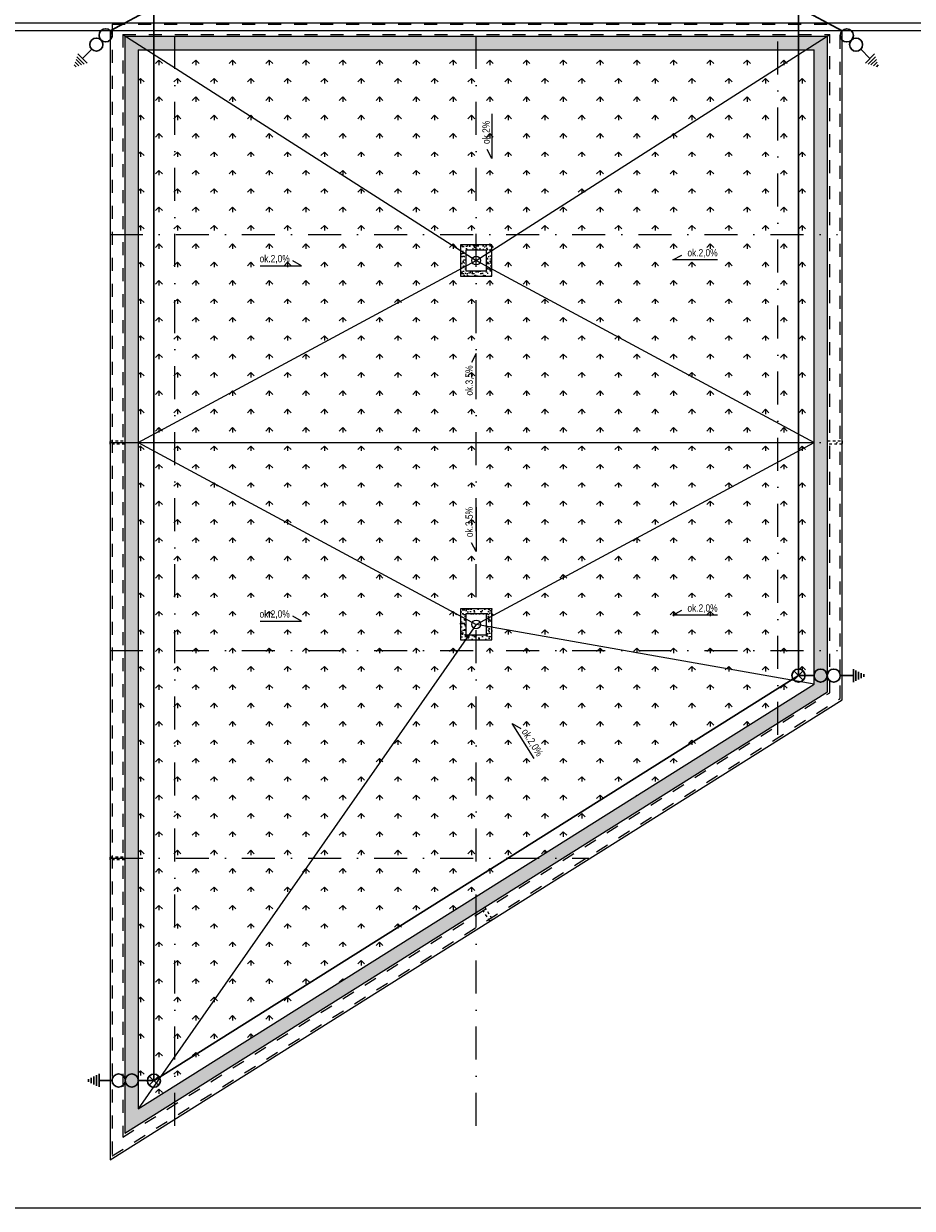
# Model space of a CAD drawing. Header units: metres. Extents: x 10441 to 26910, y 1447 to 8198.
# Tile 1 of 4: x 22780 to 24489, y 4098 to 6377. Entities that reach past the tile are written whole.
import ezdxf

# ---------------------------------------------------------------- set-up
doc = ezdxf.new("R2010")
doc.units = ezdxf.units.M
doc.header["$MEASUREMENT"] = 0
doc.linetypes.add('8', pattern=[0.5, 0.25, -0.25])
doc.linetypes.add('DASHDOT', pattern=[25.4, 12.7, -6.35, 0, -6.35])
for name, color, linetype, lineweight in [('#elektryczne', 7, 'Continuous', 20), ('_K_cienka', 8, 'Continuous', 5), ('A_B.CIENKIE', 252, 'Continuous', 9), ('A_HACZE', 251, 'Continuous', 5), ('A_OPISY', 3, 'Continuous', 18), ('A_OSIE', 1, 'Continuous', 13), ('A_STAL CIENKIE', 5, 'Continuous', 0), ('A_WIDOK', 30, '8', 13), ('EB_ODGROM_INSTALACJA ODGROMOWA', 1, 'Continuous', 30)]:
    doc.layers.add(name, color=color, linetype=linetype, lineweight=lineweight)
doc.styles.add('opisy okien', font='txt', dxfattribs={"height": 15})
pattern_1 = [(37.5, (18054.62, 15817.3135), (-0.314967, 9.634119), [0, -7.6, 0, -8.5, 0, -8.125]), (7.5, (18054.62, 15817.314), (8.848884, 14.11073), [0, -4.1, 0, -6.85, 0, -2.625]), (327.5, (18048.47, 15817.3135), (15.570709, 0.028295), [0, -2.5, 0, -9, 0, -11.75]), (317.5, (18048.47, 15817.314), (15.030633, 4.388378), [0, -1.25, 0, -5.9, 0, -6.75])]

# ---------------------------------------------------------------- blocks, each defined once
blk = doc.blocks.new('dach 4#DF##')
at = {"layer": 'A_B.CIENKIE'}
h = blk.add_hatch(dxfattribs=at)
h.set_pattern_fill('GRASS', color=8, scale=50, angle=180, style=0)
h.set_pattern_definition([(270, (18054.62, 15817.314), (35.35534, -35.35534), [9.375, -61.33568]), (225, (18054.62, 15817.314), (35.35534, -35.35534), [9.375, -40.625]), (315, (18054.62, 15817.314), (35.35534, 35.35534), [9.375, -40.625])])
h.paths.add_polyline_path([(15833.3, 6470.3), (15893.3, 6470.3), (15893.3, 6410.3), (15833.3, 6410.3)])
h.paths.add_polyline_path([(15833.3, 5710.3), (15833.3, 5770.3), (15893.3, 5770.3), (15893.3, 5710.3)])
h.paths.add_polyline_path([(16513.3, 6845.5), (15213.3, 6845.5), (15213.3, 4808), (16513.3, 5625.2)])
at = {"layer": 'A_HACZE'}
h = blk.add_hatch(dxfattribs=at)
h.set_pattern_fill('AR-SAND', color=8, scale=5, angle=360, style=0)
h.set_pattern_definition([(37.5, (3589647.134, 6039460.806), (-0.3149667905, 9.634118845), [0, -7.6, 0, -8.5, 0, -8.125]), (7.5, (3589647.134, 6039460.806), (8.848883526, 14.110730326), [0, -4.1, 0, -6.85, 0, -2.625]), (327.5, (3589640.984, 6039460.806), (15.570709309, 0.028295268), [0, -2.5, 0, -9, 0, -11.75]), (317.5, (3589640.984, 6039460.806), (15.030633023, 4.388377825), [0, -1.25, 0, -5.9, 0, -6.75])])
h.paths.add_polyline_path([(15187.3, 6871.5), (15187.3, 4761), (16539.3, 5610.8), (16539.3, 6871.5)])
h.paths.add_polyline_path([(15213.3, 6845.5), (16513.3, 6845.5), (16513.3, 5625.2), (15213.3, 4808)], flags=16)
h = blk.add_hatch(dxfattribs=at)
h.set_pattern_fill('AR-SAND', color=8, scale=5, angle=360, style=0)
h.set_pattern_definition(pattern_1)
h.paths.add_polyline_path([(15843.3, 6420.3), (15883.3, 6420.3), (15883.3, 6460.3), (15843.3, 6460.3)], flags=16)
h.paths.add_polyline_path([(15833.3, 6410.3), (15893.3, 6410.3), (15893.3, 6470.3), (15833.3, 6470.3)])
h = blk.add_hatch(dxfattribs=at)
h.set_pattern_fill('AR-SAND', color=8, scale=5, angle=360, style=0)
h.set_pattern_definition(pattern_1)
h.paths.add_polyline_path([(15843.3, 5720.3), (15883.3, 5720.3), (15883.3, 5760.3), (15843.3, 5760.3)], flags=16)
h.paths.add_polyline_path([(15833.3, 5710.3), (15893.3, 5710.3), (15893.3, 5770.3), (15833.3, 5770.3)])
at = {"layer": '_K_cienka', "color": 8}
for p, q in [((15183.3, 6875.5), (15863.3, 6440.3)), ((15863.3, 6440.3), (16543.3, 6875.5))]:
    blk.add_line(p, q, dxfattribs=at)
for points in [[(15213.3, 6090.3), (15863.3, 6440.3), (16513.3, 6090.3)], [(15213.3, 6090.3), (16513.3, 6090.3)], [(15213.3, 6090.3), (15863.3, 5740.3), (16513.3, 6090.3)], [(16513.3, 5625.2), (15863.3, 5740.3), (15213.3, 4808)]]:
    blk.add_lwpolyline(points, dxfattribs=at)
at = {"layer": 'A_B.CIENKIE', "color": 8, "linetype": '8', "ltscale": 100}
for p, q in [((15163.3, 6895.5), (16543.3, 6895.5)), ((15183.3, 6875.5), (16543.3, 6875.5))]:
    blk.add_line(p, q, dxfattribs=at)
for points in [[(15163.3, 6895.5), (15163.3, 4717.5), (16563.3, 5597.5), (16563.3, 6882.5)], [(15183.3, 6875.5), (15183.3, 4753.7), (16543.3, 5608.6), (16543.3, 6875.5)]]:
    blk.add_lwpolyline(points, dxfattribs=at)
at = {"layer": 'A_OPISY', "color": 8, "lineweight": 13}
for points in [[(15893.4, 6722.6), (15893.4, 6636.8), (15884.1, 6653.9)], [(16327.6, 6441.7), (16241.9, 6441.7), (16259, 6451)], [(15447.7, 6430.3), (15527.4, 6430.3), (15510.3, 6439.6)], [(15863.3, 6181.6), (15863.3, 6261.3), (15854, 6244.2)], [(15863.3, 5966), (15863.3, 5880.3), (15854, 5897.4)], [(16327.6, 5758.1), (16241.9, 5758.1), (16259, 5767.4)], [(15447.7, 5746.7), (15527.4, 5746.7), (15510.3, 5756)], [(15974.7, 5482.2), (15932.3, 5549.7), (15949.2, 5540.1)]]:
    blk.add_lwpolyline(points, dxfattribs=at)
at = {"layer": 'A_OSIE', "color": 8, "linetype": 'DASHDOT', "ltscale": 5}
for p, q in [((15283.3, 4775.7), (15283.3, 6890.3)), ((15863.3, 4775.7), (15863.3, 6890.3)), ((16443.3, 5527.6), (16443.3, 6890.3)), ((15158.5, 6490.3), (16558.5, 6490.3)), ((15158.5, 6090.3), (16558.5, 6090.3)), ((15158.5, 5690.3), (16558.5, 5690.3)), ((15158.5, 5290.3), (16079.8, 5290.3))]:
    blk.add_line(p, q, dxfattribs=at)
at = {"layer": 'A_STAL CIENKIE', "color": 8}
blk.add_line((16539.3, 6871.5), (15187.3, 6871.5), dxfattribs=at)
blk.add_lwpolyline([(17500.5, 6882.5), (14060.5, 6882.5), (14060.5, 6897.5), (17500.5, 6897.5)], close=True, dxfattribs=at)
for points in [[(15159.3, 6882.5), (15159.3, 4710.3), (16567.3, 5595.3), (16567.3, 6882.5)], [(15187.3, 6871.5), (15187.3, 4761), (16539.3, 5610.8), (16539.3, 6871.5)]]:
    blk.add_lwpolyline(points, dxfattribs=at)
at = {"layer": 'A_STAL CIENKIE', "color": 8, "linetype": '8', "ltscale": 20}
for points in [[(15187.3, 6087.3), (15159.3, 6087.3), (15159.3, 6093.3), (15187.3, 6093.3)], [(16567.3, 6087.3), (16539.3, 6087.3), (16539.3, 6093.3), (16567.3, 6093.3)], [(15187.3, 5287.3), (15159.3, 5287.3), (15159.3, 5293.3), (15187.3, 5293.3)], [(15879.7, 5196.2), (15894.6, 5172.5), (15889.5, 5169.3), (15874.6, 5193)]]:
    blk.add_lwpolyline(points, close=True, dxfattribs=at)
at = {"layer": 'A_WIDOK', "color": 8, "linetype": 'Continuous', "ltscale": 50}
for p, q in [((15183.3, 6875.5), (15863.3, 6440.3)), ((15863.3, 6440.3), (16543.3, 6875.5)), ((15213.3, 6845.5), (16513.3, 6845.5))]:
    blk.add_line(p, q, dxfattribs=at)
for points in [[(15213.3, 6845.5), (15213.3, 4808), (16513.3, 5625.2), (16513.3, 6845.5)], [(16513.3, 5625.2), (15863.3, 5740.3), (15213.3, 4808)]]:
    blk.add_lwpolyline(points, dxfattribs=at)
for points in [[(15833.3, 6410.3), (15893.3, 6410.3), (15893.3, 6470.3), (15833.3, 6470.3)], [(15843.3, 6420.3), (15883.3, 6420.3), (15883.3, 6460.3), (15843.3, 6460.3)], [(15833.3, 5710.3), (15893.3, 5710.3), (15893.3, 5770.3), (15833.3, 5770.3)], [(15843.3, 5720.3), (15883.3, 5720.3), (15883.3, 5760.3), (15843.3, 5760.3)]]:
    blk.add_lwpolyline(points, close=True, dxfattribs=at)
for centre in [(15863.3, 6440.3), (15863.3, 5740.3)]:
    blk.add_circle(centre, 8.42, dxfattribs=at)
at = {"layer": 'A_OPISY', "color": 8, "lineweight": 13, "char_height": 14, "width": 347.283, "style": 'opisy okien'}
for s, insert, attachment_point, rotation in [('{\\fArial Narrow|b0|i0|c238|p34;ok.2%}', (15889.4, 6664.6), 7, 90), ('{\\fArial Narrow|b0|i0|c238|p34;ok.3,5%}', (15859.3, 6180.5), 7, 90), ('{\\fArial Narrow|b0|i0|c238|p34;ok.3,5%}', (15859.3, 5908.1), 7, 90), ('{\\fArial Narrow|b0|i0|c238|p34;ok.2,0%}', (15978.7, 5483.5), 9, 302.1523)]:
    blk.add_mtext(s, dxfattribs=dict(at, insert=insert, attachment_point=attachment_point, rotation=rotation))
at = {"layer": 'A_OPISY', "color": 8, "lineweight": 13, "char_height": 14, "width": 347.283, "attachment_point": 7, "style": 'opisy okien'}
for insert in [(16269.7, 6445.8), (15446.6, 6434.4), (16269.7, 5762.2), (15446.6, 5750.7)]:
    blk.add_mtext('{\\fArial Narrow|b0|i0|c238|p34;ok.2,0%}', dxfattribs=dict(at, insert=insert))
blk = doc.blocks.new('złącze krzyżowe')
at = {"color": 4, "lineweight": 9}
for p, q in [((-12.6, 0), (12.6, 0)), ((0, 12.6), (0, -12.6))]:
    blk.add_line(p, q, dxfattribs=at)
blk.add_circle((0, 0), 12.6)
blk = doc.blocks.new('poal fund uzi')
at = {"layer": 'EB_ODGROM_INSTALACJA ODGROMOWA', "lineweight": 30}
for p, q in [((83037, 13157), (83037, 13407)), ((83087, 13182), (83087, 13382)), ((83137, 13208), (83137, 13358)), ((83187, 13232), (83187, 13332)), ((83237, 13257), (83237, 13307))]:
    blk.add_line(p, q, dxfattribs=at)
blk.add_lwpolyline([(83037, 13282), (82785, 13282)], dxfattribs=at)
for centre in [(82407, 13282), (82659, 13282)]:
    blk.add_circle(centre, 126, dxfattribs=at)

msp = doc.modelspace()

# ---------------------------------------------------------------- linework, layer by layer
at = {"layer": '#elektryczne', "color": 0, "linetype": 'Continuous', "lineweight": 18}
msp.add_lwpolyline([(21070.1, 4097.5), (21070.1, 8197.5), (26910.1, 8197.5), (26910.1, 4097.5)], close=True, dxfattribs=at)
at = {"layer": 'EB_ODGROM_INSTALACJA ODGROMOWA', "linetype": 'Continuous', "lineweight": 30}
for p, q in [((22946, 6363.3), (23030, 6408.3)), ((23030, 4343.1), (23030, 6408.3)), ((24270, 5122.5), (24270, 6408.3)), ((24354, 6363.3), (24270, 6408.3)), ((24270, 5122.5), (23030, 4343.1)), ((24300, 5122.5), (24270, 5122.5)), ((23000, 4343.5), (23030, 4343.5))]:
    msp.add_line(p, q, dxfattribs=at)

# ---------------------------------------------------------------- block references
at = {"layer": '#elektryczne', "color": 0, "linetype": 'Continuous', "lineweight": -2}
msp.add_blockref('dach 4#DF##', (7786.7, -519.2), dxfattribs=at)
at = {"layer": 'EB_ODGROM_INSTALACJA ODGROMOWA', "lineweight": 30, "xscale": 0.1, "yscale": 0.1, "zscale": 0.1}
for p, rotation in [((27825, 13120.7), 224.9999999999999), ((17596.7, 11242.3), 315), ((31228.1, 5671.7), 180)]:
    msp.add_blockref('poal fund uzi', p, dxfattribs=dict(at, rotation=rotation))
at = {"layer": 'EB_ODGROM_INSTALACJA ODGROMOWA', "rotation": 45}
for p in [(24270, 5122.5), (23030, 4343.1)]:
    msp.add_blockref('złącze krzyżowe', p, dxfattribs=at)
at = {"layer": 'EB_ODGROM_INSTALACJA ODGROMOWA', "lineweight": 30, "xscale": 0.1, "yscale": 0.1, "zscale": 0.1}
msp.add_blockref('poal fund uzi', (16071.9, 3794.3), dxfattribs=at)

doc.saveas('drawing.dxf')
